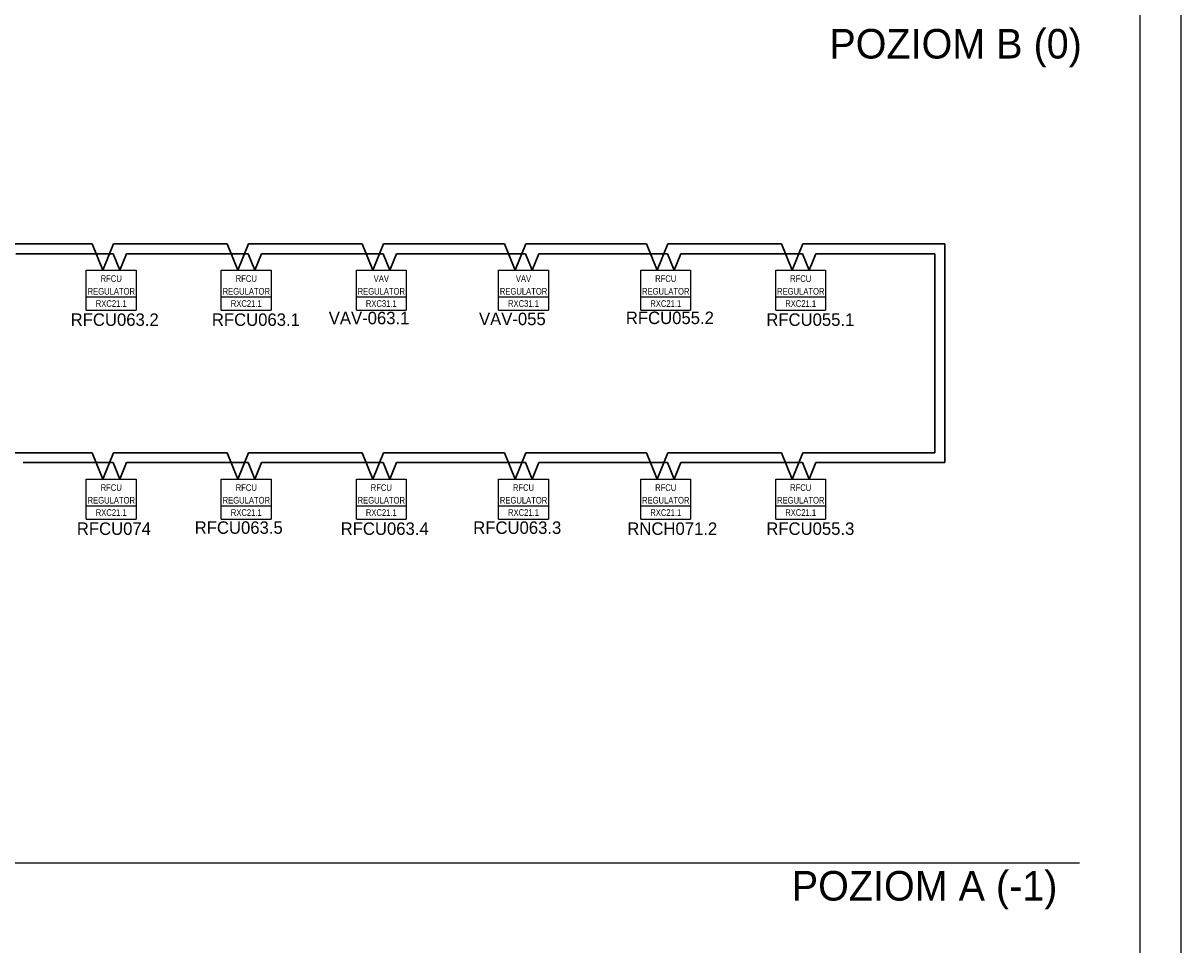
# Model space of a CAD drawing. Header units: millimetres. Extents: x -4295 to 10692, y -6128 to -188.
# Tile 14 of 30: x 235 to 1645, y -3348 to -2225. Entities that reach past the tile are written whole.
import ezdxf
from ezdxf.enums import TextEntityAlignment as Align

# ---------------------------------------------------------------- set-up
doc = ezdxf.new("R2010")
doc.units = ezdxf.units.MM
doc.linetypes.add('ACAD_ISO07W100', pattern=[3, 0, -3])
doc.linetypes.add('DOT2', pattern=[0.125, 0, -0.125])
for name, color, linetype in [('AIS_tabelka', 184, 'Continuous'), ('BACnet_LON', 170, 'Continuous'), ('BMS_podkład', 184, 'DOT2')]:
    doc.layers.add(name, color=color, linetype=linetype)
doc.layers.add('ETHERNET', color=10, linetype='Continuous', lineweight=30)
doc.layers.add('opisy', color=7, linetype='Continuous', lineweight=40)
doc.styles.add('VARSOVIA', font='ARIALN.TTF')

msp = doc.modelspace()

# ---------------------------------------------------------------- linework, layer by layer
at = {"layer": 'AIS_tabelka'}
for p, q in [((1645.4, -1333.2), (1645.4, -5533.2)), ((1595.4, -1383.2), (1595.4, -5483.2))]:
    msp.add_line(p, q, dxfattribs=at)
at = {"layer": 'AIS_tabelka', "color": 6}
msp.add_line((-3968.1, -3248.2), (1521.9, -3248.2), dxfattribs=at)
at = {"layer": 'BACnet_LON'}
for p, q in [((312, -2526.3), (372.8, -2526.3)), ((312, -2542.5), (312, -2526.3)), ((372.8, -2526.3), (372.8, -2542.5)), ((476.5, -2526.3), (537.3, -2526.3)), ((476.5, -2542.5), (476.5, -2526.3)), ((537.3, -2526.3), (537.3, -2542.5)), ((641, -2526.3), (701.7, -2526.3)), ((641, -2542.5), (641, -2526.3)), ((701.7, -2526.3), (701.7, -2542.5)), ((814.2, -2526.3), (875, -2526.3)), ((814.2, -2542.5), (814.2, -2526.3)), ((875, -2526.3), (875, -2542.5)), ((987.5, -2526.3), (1048.2, -2526.3)), ((987.5, -2526.3), (1048.2, -2526.3)), ((987.5, -2542.5), (987.5, -2526.3)), ((1048.2, -2526.3), (1048.2, -2542.5)), ((1048.2, -2526.3), (1048.2, -2542.5)), ((1152, -2526.3), (1212.7, -2526.3)), ((1152, -2542.5), (1152, -2526.3)), ((1152, -2542.5), (1152, -2526.3)), ((1212.7, -2526.3), (1212.7, -2542.5)), ((312, -2558.7), (312, -2542.5)), ((372.8, -2542.5), (372.8, -2558.7)), ((476.5, -2558.7), (476.5, -2542.5)), ((537.3, -2542.5), (537.3, -2558.7)), ((641, -2558.7), (641, -2542.5)), ((701.7, -2542.5), (701.7, -2558.7)), ((814.2, -2558.7), (814.2, -2542.5)), ((875, -2542.5), (875, -2558.7)), ((987.5, -2558.7), (987.5, -2542.5)), ((1048.2, -2542.5), (1048.2, -2558.7)), ((1048.2, -2542.5), (1048.2, -2558.7)), ((1152, -2558.7), (1152, -2542.5)), ((1152, -2558.7), (1152, -2542.5)), ((1212.7, -2542.5), (1212.7, -2558.7)), ((312, -2574.9), (312, -2558.7)), ((312, -2558.7), (372.8, -2558.7)), ((312, -2558.7), (372.8, -2558.7)), ((372.8, -2558.7), (372.8, -2574.9)), ((476.5, -2574.9), (476.5, -2558.7)), ((476.5, -2558.7), (537.3, -2558.7)), ((476.5, -2558.7), (537.3, -2558.7)), ((537.3, -2558.7), (537.3, -2574.9)), ((641, -2574.9), (641, -2558.7)), ((641, -2558.7), (701.7, -2558.7)), ((641, -2558.7), (701.7, -2558.7)), ((701.7, -2558.7), (701.7, -2574.9)), ((814.2, -2574.9), (814.2, -2558.7)), ((814.2, -2558.7), (875, -2558.7)), ((814.2, -2558.7), (875, -2558.7)), ((875, -2558.7), (875, -2574.9)), ((987.5, -2558.7), (1048.2, -2558.7)), ((987.5, -2558.7), (1048.2, -2558.7)), ((987.5, -2574.9), (987.5, -2558.7)), ((987.5, -2558.7), (1048.2, -2558.7)), ((987.5, -2558.7), (1048.2, -2558.7)), ((1048.2, -2558.7), (1048.2, -2574.9)), ((1048.2, -2558.7), (1048.2, -2574.9)), ((1152, -2574.9), (1152, -2558.7)), ((1152, -2558.7), (1212.7, -2558.7)), ((1152, -2558.7), (1212.7, -2558.7)), ((1152, -2574.9), (1152, -2558.7)), ((1212.7, -2558.7), (1212.7, -2574.9)), ((312, -2574.9), (372.8, -2574.9)), ((476.5, -2574.9), (537.3, -2574.9)), ((641, -2574.9), (701.7, -2574.9)), ((814.2, -2574.9), (875, -2574.9)), ((987.5, -2574.9), (1048.2, -2574.9)), ((987.5, -2574.9), (1048.2, -2574.9)), ((1152, -2574.9), (1212.7, -2574.9)), ((312, -2780.9), (372.8, -2780.9)), ((312, -2797.1), (312, -2780.9)), ((372.8, -2780.9), (372.8, -2797.1)), ((476.5, -2780.9), (537.3, -2780.9)), ((476.5, -2797.1), (476.5, -2780.9)), ((537.3, -2780.9), (537.3, -2797.1)), ((641, -2780.9), (701.7, -2780.9)), ((641, -2797.1), (641, -2780.9)), ((701.7, -2780.9), (701.7, -2797.1)), ((814.2, -2780.9), (875, -2780.9)), ((814.2, -2797.1), (814.2, -2780.9)), ((875, -2780.9), (875, -2797.1)), ((987.5, -2780.9), (1048.2, -2780.9)), ((987.5, -2797.1), (987.5, -2780.9)), ((1048.2, -2780.9), (1048.2, -2797.1)), ((1152, -2780.9), (1212.7, -2780.9)), ((1152, -2797.1), (1152, -2780.9)), ((1152, -2797.1), (1152, -2780.9)), ((1212.7, -2780.9), (1212.7, -2797.1)), ((312, -2813.3), (312, -2797.1)), ((372.8, -2797.1), (372.8, -2813.3)), ((476.5, -2813.3), (476.5, -2797.1)), ((537.3, -2797.1), (537.3, -2813.3)), ((641, -2813.3), (641, -2797.1)), ((701.7, -2797.1), (701.7, -2813.3)), ((814.2, -2813.3), (814.2, -2797.1)), ((875, -2797.1), (875, -2813.3)), ((987.5, -2813.3), (987.5, -2797.1)), ((1048.2, -2797.1), (1048.2, -2813.3)), ((1152, -2813.3), (1152, -2797.1)), ((1152, -2813.3), (1152, -2797.1)), ((1212.7, -2797.1), (1212.7, -2813.3)), ((312, -2829.5), (312, -2813.3)), ((312, -2813.3), (372.8, -2813.3)), ((312, -2813.3), (372.8, -2813.3)), ((372.8, -2813.3), (372.8, -2829.5)), ((476.5, -2829.5), (476.5, -2813.3)), ((476.5, -2813.3), (537.3, -2813.3)), ((476.5, -2813.3), (537.3, -2813.3)), ((537.3, -2813.3), (537.3, -2829.5)), ((641, -2829.5), (641, -2813.3)), ((641, -2813.3), (701.7, -2813.3)), ((641, -2813.3), (701.7, -2813.3)), ((701.7, -2813.3), (701.7, -2829.5)), ((814.2, -2829.5), (814.2, -2813.3)), ((814.2, -2813.3), (875, -2813.3)), ((814.2, -2813.3), (875, -2813.3)), ((875, -2813.3), (875, -2829.5)), ((987.5, -2829.5), (987.5, -2813.3)), ((987.5, -2813.3), (1048.2, -2813.3)), ((987.5, -2813.3), (1048.2, -2813.3)), ((1048.2, -2813.3), (1048.2, -2829.5)), ((1152, -2829.5), (1152, -2813.3)), ((1152, -2813.3), (1212.7, -2813.3)), ((1152, -2813.3), (1212.7, -2813.3)), ((1152, -2829.5), (1152, -2813.3)), ((1212.7, -2813.3), (1212.7, -2829.5)), ((312, -2829.5), (372.8, -2829.5)), ((476.5, -2829.5), (537.3, -2829.5)), ((641, -2829.5), (701.7, -2829.5)), ((814.2, -2829.5), (875, -2829.5)), ((987.5, -2829.5), (1048.2, -2829.5)), ((1152, -2829.5), (1212.7, -2829.5))]:
    msp.add_line(p, q, dxfattribs=at)
at = {"layer": 'ETHERNET'}
for p, q in [((319.2, -2493.9), (210.2, -2493.9)), ((319.2, -2493.9), (289.6, -2493.9)), ((319.2, -2493.9), (289.6, -2493.9)), ((332.1, -2526.3), (319.2, -2493.9)), ((345.1, -2493.9), (332.1, -2526.3)), ((383.4, -2493.9), (345.1, -2493.9)), ((483.7, -2493.9), (374.7, -2493.9)), ((483.7, -2493.9), (454.1, -2493.9)), ((483.7, -2493.9), (454.1, -2493.9)), ((496.6, -2526.3), (483.7, -2493.9)), ((509.6, -2493.9), (496.6, -2526.3)), ((547.9, -2493.9), (509.6, -2493.9)), ((648.1, -2493.9), (547.9, -2493.9)), ((648.1, -2493.9), (618.6, -2493.9)), ((661.1, -2526.3), (648.1, -2493.9)), ((674, -2493.9), (661.1, -2526.3)), ((712.4, -2493.9), (674, -2493.9)), ((821.4, -2493.9), (712.4, -2493.9)), ((821.4, -2493.9), (712.4, -2493.9)), ((821.4, -2493.9), (791.8, -2493.9)), ((821.4, -2493.9), (791.8, -2493.9)), ((834.3, -2526.3), (821.4, -2493.9)), ((847.3, -2493.9), (834.3, -2526.3)), ((885.6, -2493.9), (847.3, -2493.9)), ((994.6, -2493.9), (885.6, -2493.9)), ((994.6, -2493.9), (965.1, -2493.9)), ((994.6, -2493.9), (965.1, -2493.9)), ((1007.6, -2526.3), (994.6, -2493.9)), ((1020.5, -2493.9), (1007.6, -2526.3)), ((1058.9, -2493.9), (1020.5, -2493.9)), ((1159.1, -2493.9), (1058.9, -2493.9)), ((1159.1, -2493.9), (1129.5, -2493.9)), ((1159.1, -2493.9), (1129.5, -2493.9)), ((1172.1, -2526.3), (1159.1, -2493.9)), ((1185, -2493.9), (1172.1, -2526.3)), ((1357.8, -2493.9), (1185, -2493.9)), ((1357.8, -2493.9), (1357.8, -2760.6)), ((344.7, -2506.1), (226, -2506.1)), ((344.7, -2506.1), (301.8, -2506.1)), ((352.8, -2526.3), (344.7, -2506.1)), ((360.9, -2506.1), (352.8, -2526.3)), ((399.2, -2506.1), (360.9, -2506.1)), ((509.1, -2506.1), (390.4, -2506.1)), ((509.1, -2506.1), (466.2, -2506.1)), ((517.2, -2526.3), (509.1, -2506.1)), ((525.3, -2506.1), (517.2, -2526.3)), ((563.7, -2506.1), (525.3, -2506.1)), ((673.6, -2506.1), (563.7, -2506.1)), ((673.6, -2506.1), (630.7, -2506.1)), ((681.7, -2526.3), (673.6, -2506.1)), ((689.8, -2506.1), (681.7, -2526.3)), ((728.1, -2506.1), (689.8, -2506.1)), ((846.9, -2506.1), (728.1, -2506.1)), ((846.9, -2506.1), (728.1, -2506.1)), ((846.9, -2506.1), (804, -2506.1)), ((855, -2526.3), (846.9, -2506.1)), ((863.1, -2506.1), (855, -2526.3)), ((901.4, -2506.1), (863.1, -2506.1)), ((1020.1, -2506.1), (901.4, -2506.1)), ((1020.1, -2506.1), (977.2, -2506.1)), ((1028.2, -2526.3), (1020.1, -2506.1)), ((1036.3, -2506.1), (1028.2, -2526.3)), ((1074.6, -2506.1), (1036.3, -2506.1)), ((1184.6, -2506.1), (1074.6, -2506.1)), ((1184.6, -2506.1), (1141.7, -2506.1)), ((1192.7, -2526.3), (1184.6, -2506.1)), ((1200.8, -2506.1), (1192.7, -2526.3)), ((1345.7, -2506.1), (1200.8, -2506.1)), ((1345.7, -2506.1), (1345.7, -2748.5)), ((319.2, -2748.5), (219.4, -2748.5)), ((319.2, -2748.5), (289.6, -2748.5)), ((319.2, -2748.5), (289.6, -2748.5)), ((332.1, -2780.9), (319.2, -2748.5)), ((345.1, -2748.5), (332.1, -2780.9)), ((383.4, -2748.5), (345.1, -2748.5)), ((483.7, -2748.5), (383.4, -2748.5)), ((483.7, -2748.5), (454.1, -2748.5)), ((483.7, -2748.5), (454.1, -2748.5)), ((496.6, -2780.9), (483.7, -2748.5)), ((509.6, -2748.5), (496.6, -2780.9)), ((547.9, -2748.5), (509.6, -2748.5)), ((641, -2748.5), (547.9, -2748.5)), ((648.1, -2748.5), (618.6, -2748.5)), ((648.1, -2748.5), (618.6, -2748.5)), ((661.1, -2780.9), (648.1, -2748.5)), ((674, -2748.5), (661.1, -2780.9)), ((712.4, -2748.5), (674, -2748.5)), ((821.4, -2748.5), (712.4, -2748.5)), ((821.4, -2748.5), (712.4, -2748.5)), ((821.4, -2748.5), (791.8, -2748.5)), ((821.4, -2748.5), (791.8, -2748.5)), ((834.3, -2780.9), (821.4, -2748.5)), ((847.3, -2748.5), (834.3, -2780.9)), ((885.6, -2748.5), (847.3, -2748.5)), ((994.6, -2748.5), (885.6, -2748.5)), ((994.6, -2748.5), (885.6, -2748.5)), ((994.6, -2748.5), (965.1, -2748.5)), ((994.6, -2748.5), (965.1, -2748.5)), ((1007.6, -2780.9), (994.6, -2748.5)), ((1020.5, -2748.5), (1007.6, -2780.9)), ((1058.9, -2748.5), (1020.5, -2748.5)), ((1159.1, -2748.5), (1020.5, -2748.5)), ((1159.1, -2748.5), (1058.9, -2748.5)), ((1159.1, -2748.5), (1129.5, -2748.5)), ((1159.1, -2748.5), (1129.5, -2748.5)), ((1172.1, -2780.9), (1159.1, -2748.5)), ((1185, -2748.5), (1172.1, -2780.9)), ((1345.7, -2748.5), (1185, -2748.5)), ((344.7, -2760.6), (235.1, -2760.6)), ((344.7, -2760.6), (301.8, -2760.6)), ((352.8, -2780.9), (344.7, -2760.6)), ((360.9, -2760.6), (352.8, -2780.9)), ((399.2, -2760.6), (360.9, -2760.6)), ((509.1, -2760.6), (399.2, -2760.6)), ((509.1, -2760.6), (466.2, -2760.6)), ((517.2, -2780.9), (509.1, -2760.6)), ((525.3, -2760.6), (517.2, -2780.9)), ((563.7, -2760.6), (525.3, -2760.6)), ((673.6, -2760.6), (563.7, -2760.6)), ((673.6, -2760.6), (630.7, -2760.6)), ((681.7, -2780.9), (673.6, -2760.6)), ((689.8, -2760.6), (681.7, -2780.9)), ((728.1, -2760.6), (689.8, -2760.6)), ((846.9, -2760.6), (728.1, -2760.6)), ((846.9, -2760.6), (728.1, -2760.6)), ((846.9, -2760.6), (804, -2760.6)), ((855, -2780.9), (846.9, -2760.6)), ((863.1, -2760.6), (855, -2780.9)), ((901.4, -2760.6), (863.1, -2760.6)), ((1020.1, -2760.6), (901.4, -2760.6)), ((1020.1, -2760.6), (901.4, -2760.6)), ((1020.1, -2760.6), (977.2, -2760.6)), ((1028.2, -2780.9), (1020.1, -2760.6)), ((1036.3, -2760.6), (1028.2, -2780.9)), ((1074.6, -2760.6), (1036.3, -2760.6)), ((1167.9, -2760.6), (1036.3, -2760.6)), ((1184.6, -2760.6), (1074.6, -2760.6)), ((1184.6, -2760.6), (1141.7, -2760.6)), ((1192.7, -2780.9), (1184.6, -2760.6)), ((1200.8, -2760.6), (1192.7, -2780.9)), ((1357.8, -2760.6), (1200.8, -2760.6))]:
    msp.add_line(p, q, dxfattribs=at)

# ---------------------------------------------------------------- texts
at = {"layer": 'BMS_podkład', "style": 'VARSOVIA'}
for s, p in [('RFCU', (342.4, -2536.4)), ('RFCU', (506.9, -2536.4)), ('VAV', (671.4, -2536.4)), ('VAV', (844.6, -2536.4)), ('RFCU', (1017.9, -2536.4)), ('RFCU', (1017.9, -2536.4)), ('RFCU', (1182.3, -2536.4)), ('REGULATOR', (342.5, -2551.9)), ('REGULATOR', (507, -2551.9)), ('REGULATOR', (671.4, -2551.9)), ('REGULATOR', (844.7, -2551.9)), ('REGULATOR', (1017.9, -2551.9)), ('REGULATOR', (1017.9, -2551.9)), ('REGULATOR', (1182.4, -2551.9)), ('RXC21.1', (342.4, -2566.8)), ('RXC21.1', (506.9, -2566.8)), ('RXC31.1', (671.4, -2566.8)), ('RXC31.1', (844.6, -2566.8)), ('RXC21.1', (1017.9, -2566.8)), ('RXC21.1', (1017.9, -2566.8)), ('RXC21.1', (1182.3, -2566.8)), ('RFCU', (342.4, -2791)), ('RFCU', (506.9, -2791)), ('RFCU', (671.4, -2791)), ('RFCU', (844.6, -2791)), ('RFCU', (1017.9, -2791)), ('RFCU', (1182.3, -2791)), ('REGULATOR', (342.5, -2806.4)), ('REGULATOR', (507, -2806.4)), ('REGULATOR', (671.4, -2806.4)), ('REGULATOR', (844.7, -2806.4)), ('REGULATOR', (1017.9, -2806.4)), ('REGULATOR', (1182.4, -2806.4)), ('RXC21.1', (342.4, -2821.4)), ('RXC21.1', (506.9, -2821.4)), ('RXC21.1', (671.4, -2821.4)), ('RXC21.1', (844.6, -2821.4)), ('RXC21.1', (1017.9, -2821.4)), ('RXC21.1', (1182.3, -2821.4))]:
    msp.add_text(s, height=8.1, dxfattribs=at).set_placement(p, align=Align.MIDDLE_CENTER)
at = {"layer": 'BMS_podkład', "color": 4}
for s, p in [('RFCU063.2', (293, -2586.4)), ('RFCU063.1', (465, -2586.4)), ('VAV-063.1', (607.4, -2584.4)), ('VAV-055', (790.4, -2585.5)), ('RFCU055.2', (969.3, -2584.2)), ('RFCU055.1', (1140.4, -2586.4)), ('RFCU074', (300.5, -2841)), ('RFCU063.5', (444.1, -2839.7)), ('RFCU063.4', (621.9, -2841)), ('RFCU063.3', (783.4, -2839.8)), ('RNCH071.2', (971.1, -2841)), ('RFCU055.3', (1140.4, -2841))]:
    msp.add_text(s, height=15.19, dxfattribs=at).set_placement(p, align=Align.MIDDLE_LEFT)
at = {"layer": 'opisy', "linetype": 'ACAD_ISO07W100', "char_height": 36, "width": 642.002, "attachment_point": 1}
for s, insert in [('POZIOM B (0)', (1217.2, -2232.3)), ('POZIOM A (-1)', (1171.4, -3258.1))]:
    msp.add_mtext(s, dxfattribs=dict(at, insert=insert))

doc.saveas('drawing.dxf')
